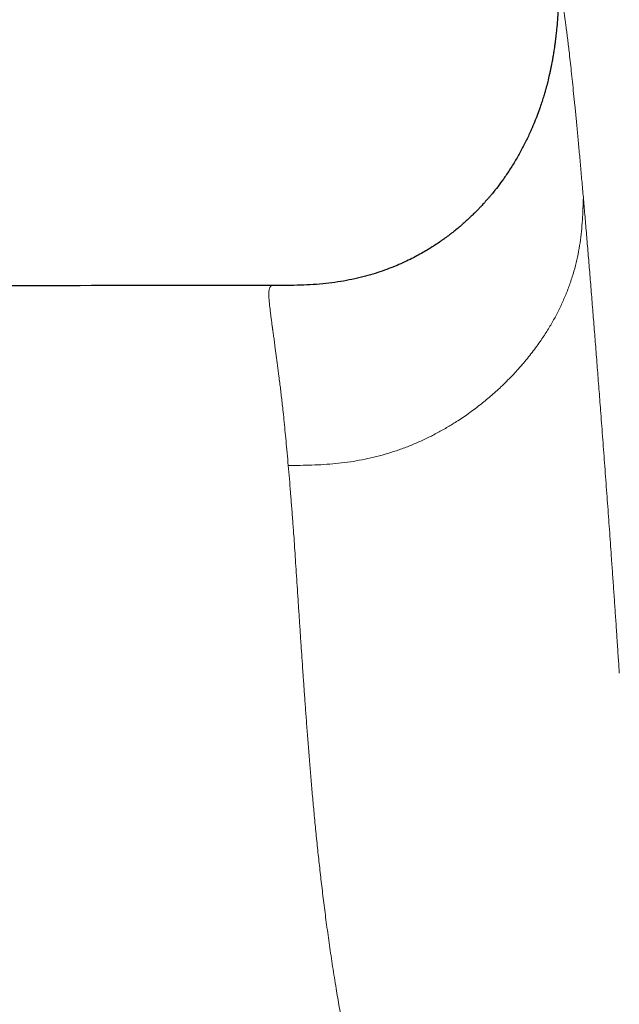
# Model space of a CAD drawing. Header units: millimetres. Extents: x 8 to 801, y 12 to 763.
# Tile 131 of 153: x 442 to 452, y 527 to 544. Entities that reach past the tile are written whole.
import ezdxf

# ---------------------------------------------------------------- set-up
doc = ezdxf.new("R2010")
doc.units = ezdxf.units.MM

msp = doc.modelspace()

# ---------------------------------------------------------------- linework, layer by layer
at = {"color": 7, "linetype": 'Continuous', "lineweight": 30}
msp.add_line((445.845, 539.103), (445.846, 539.103), dxfattribs=at)
at = {"color": 252, "linetype": 'Continuous', "lineweight": 0}
for points, knots in [([(451.08, 540.586), (451.071, 540.682), (451.054, 540.873), (451.03, 541.147), (451.006, 541.411), (450.982, 541.664), (450.959, 541.905), (450.937, 542.13), (450.916, 542.338), (450.896, 542.531), (450.877, 542.714), (450.858, 542.886), (450.843, 543.02), (450.831, 543.121), (450.822, 543.193), (450.814, 543.263), (450.805, 543.33), (450.797, 543.394), (450.789, 543.456), (450.781, 543.517), (450.772, 543.577), (450.764, 543.636), (450.756, 543.692), (450.748, 543.743), (450.739, 543.795), (450.731, 543.845), (450.722, 543.895), (450.713, 543.94), (450.705, 543.979), (450.697, 544.012), (450.691, 544.035), (450.687, 544.05), (450.685, 544.06), (450.682, 544.069), (450.68, 544.074), (450.68, 544.076)], [0, 0, 0, 0, 0.048777, 0.097838, 0.147168, 0.196522, 0.245891, 0.294933, 0.340973, 0.387013, 0.433071, 0.479166, 0.525317, 0.547686, 0.570039, 0.592378, 0.614705, 0.637024, 0.659335, 0.681641, 0.706174, 0.730707, 0.755242, 0.779435, 0.80238, 0.831059, 0.859739, 0.888426, 0.916074, 0.940079, 0.963764, 0.972875, 0.982976, 0.992054, 1, 1, 1, 1]), ([(446.111, 536.074), (446.177, 536.075), (446.31, 536.076), (446.51, 536.081), (446.71, 536.09), (446.91, 536.105), (447.108, 536.128), (447.306, 536.16), (447.501, 536.2), (447.694, 536.249), (447.885, 536.306), (448.072, 536.371), (448.255, 536.445), (448.433, 536.526), (448.608, 536.615), (448.778, 536.71), (448.957, 536.82), (449.143, 536.945), (449.335, 537.088), (449.519, 537.239), (449.701, 537.404), (449.881, 537.583), (450.056, 537.776), (450.219, 537.977), (450.36, 538.169), (450.479, 538.352), (450.581, 538.524), (450.673, 538.699), (450.756, 538.879), (450.83, 539.062), (450.894, 539.25), (450.948, 539.439), (450.992, 539.631), (451.025, 539.823), (451.048, 540.014), (451.064, 540.205), (451.073, 540.395), (451.078, 540.523), (451.08, 540.586)], [0, 0, 0, 0, 0.025004, 0.050006, 0.07501, 0.100012, 0.125008, 0.150006, 0.175007, 0.200007, 0.225003, 0.249992, 0.274977, 0.299968, 0.324971, 0.349983, 0.374996, 0.40625, 0.437497, 0.468746, 0.499997, 0.534998, 0.569997, 0.604998, 0.640005, 0.667512, 0.695014, 0.722509, 0.749999, 0.777992, 0.80599, 0.833991, 0.861992, 0.88999, 0.917491, 0.944994, 0.972496, 1, 1, 1, 1]), ([(451.08, 540.586), (451.088, 540.49), (451.105, 540.299), (451.13, 539.998), (451.156, 539.688), (451.183, 539.368), (451.21, 539.038), (451.237, 538.704), (451.264, 538.367), (451.291, 538.027), (451.318, 537.679), (451.346, 537.322), (451.375, 536.934), (451.407, 536.514), (451.441, 536.063), (451.469, 535.685), (451.491, 535.384), (451.507, 535.163), (451.523, 534.941), (451.538, 534.721), (451.555, 534.486), (451.573, 534.233), (451.592, 533.959), (451.611, 533.686), (451.627, 533.457), (451.639, 533.273), (451.649, 533.129), (451.658, 532.985), (451.668, 532.843), (451.677, 532.709), (451.683, 532.621), (451.685, 532.579)], [0, 0, 0, 0, 0.047864, 0.095682, 0.143478, 0.191271, 0.239085, 0.286941, 0.332121, 0.377376, 0.422725, 0.468185, 0.513774, 0.567632, 0.621177, 0.674438, 0.699457, 0.724422, 0.749337, 0.773929, 0.797499, 0.82694, 0.856365, 0.885777, 0.91407, 0.928742, 0.943347, 0.958774, 0.97345, 0.987191, 1, 1, 1, 1]), ([(446.111, 536.074), (446.104, 536.145), (446.092, 536.285), (446.074, 536.484), (446.056, 536.671), (446.038, 536.847), (446.022, 537), (446.007, 537.133), (445.994, 537.249), (445.981, 537.359), (445.967, 537.469), (445.949, 537.604), (445.929, 537.76), (445.907, 537.929), (445.889, 538.068), (445.874, 538.182), (445.862, 538.271), (445.854, 538.33), (445.849, 538.361), (445.848, 538.371), (445.847, 538.381), (445.845, 538.391), (445.844, 538.4), (445.839, 538.434), (445.832, 538.489), (445.822, 538.561), (445.814, 538.627), (445.807, 538.686), (445.8, 538.74), (445.795, 538.788), (445.791, 538.832), (445.788, 538.871), (445.785, 538.906), (445.784, 538.929), (445.784, 538.944), (445.784, 538.951), (445.784, 538.958), (445.784, 538.966), (445.784, 538.983), (445.786, 539.011), (445.79, 539.043), (445.798, 539.069), (445.809, 539.088), (445.823, 539.099), (445.835, 539.104), (445.843, 539.103), (445.845, 539.103)], [0, 0, 0, 0, 0.036392, 0.071825, 0.106292, 0.139789, 0.172314, 0.197186, 0.221454, 0.245119, 0.268898, 0.295011, 0.338463, 0.381821, 0.425074, 0.453558, 0.48199, 0.506963, 0.51023, 0.513496, 0.516762, 0.520026, 0.52329, 0.526553, 0.554624, 0.581804, 0.608094, 0.6335, 0.658023, 0.681667, 0.704437, 0.726908, 0.748465, 0.769113, 0.774413, 0.77965, 0.784825, 0.789962, 0.79708, 0.824686, 0.860198, 0.894736, 0.928306, 0.960916, 0.992574, 1, 1, 1, 1]), ([(446.917, 527.272), (446.897, 527.395), (446.858, 527.638), (446.805, 527.995), (446.757, 528.339), (446.714, 528.671), (446.675, 528.991), (446.64, 529.3), (446.606, 529.607), (446.575, 529.912), (446.546, 530.215), (446.519, 530.506), (446.495, 530.786), (446.471, 531.065), (446.449, 531.343), (446.428, 531.619), (446.408, 531.883), (446.39, 532.137), (446.373, 532.38), (446.356, 532.614), (446.341, 532.839), (446.325, 533.074), (446.309, 533.319), (446.292, 533.572), (446.276, 533.814), (446.261, 534.047), (446.246, 534.271), (446.232, 534.487), (446.218, 534.697), (446.203, 534.917), (446.186, 535.148), (446.167, 535.389), (446.149, 535.623), (446.13, 535.852), (446.117, 536), (446.111, 536.074)], [0, 0, 0, 0, 0.034087, 0.067297, 0.099658, 0.131196, 0.161933, 0.191891, 0.22109, 0.25236, 0.282775, 0.312369, 0.341173, 0.369217, 0.399658, 0.429239, 0.458003, 0.485995, 0.513258, 0.539836, 0.565775, 0.591119, 0.622582, 0.653244, 0.683196, 0.712529, 0.741333, 0.769701, 0.797725, 0.825495, 0.860187, 0.894802, 0.929521, 0.964527, 1, 1, 1, 1]), ([(455.844, 517.992), (455.729, 517.994), (455.497, 517.996), (455.142, 518.012), (454.779, 518.039), (454.408, 518.08), (454.057, 518.131), (453.73, 518.192), (453.426, 518.258), (453.121, 518.337), (452.814, 518.429), (452.514, 518.532), (452.22, 518.647), (451.934, 518.773), (451.651, 518.913), (451.372, 519.067), (451.098, 519.234), (450.831, 519.414), (450.571, 519.608), (450.32, 519.816), (450.078, 520.035), (449.845, 520.265), (449.622, 520.505), (449.41, 520.755), (449.208, 521.014), (449.018, 521.279), (448.837, 521.551), (448.668, 521.827), (448.509, 522.108), (448.35, 522.411), (448.193, 522.735), (448.039, 523.081), (447.899, 523.427), (447.77, 523.772), (447.648, 524.129), (447.534, 524.496), (447.426, 524.872), (447.33, 525.243), (447.242, 525.606), (447.163, 525.959), (447.092, 526.302), (447.028, 526.633), (446.97, 526.956), (446.934, 527.167), (446.917, 527.272)], [0, 0, 0, 0, 0.023516, 0.047735, 0.072617, 0.098126, 0.124225, 0.145114, 0.166316, 0.18782, 0.209608, 0.231652, 0.252745, 0.274039, 0.295524, 0.317175, 0.338973, 0.360899, 0.382943, 0.405091, 0.427327, 0.449631, 0.471983, 0.494368, 0.516775, 0.539188, 0.561589, 0.583956, 0.606277, 0.628539, 0.655152, 0.681618, 0.707911, 0.734007, 0.759875, 0.788539, 0.816845, 0.844754, 0.87222, 0.899206, 0.925208, 0.950679, 0.975605, 1, 1, 1, 1])]:
    msp.add_open_spline(points, degree=3, knots=knots, dxfattribs=at)
at = {"color": 7, "linetype": 'Continuous', "lineweight": 30}
for points, knots in [([(450.67, 544.061), (450.67, 544.056), (450.669, 544.03), (450.668, 543.988), (450.665, 543.936), (450.664, 543.895), (450.662, 543.863), (450.661, 543.838), (450.66, 543.817), (450.658, 543.793), (450.657, 543.764), (450.654, 543.725), (450.651, 543.677), (450.647, 543.622), (450.643, 543.567), (450.639, 543.515), (450.635, 543.468), (450.63, 543.425), (450.626, 543.383), (450.621, 543.338), (450.616, 543.288), (450.609, 543.233), (450.601, 543.172), (450.593, 543.112), (450.585, 543.061), (450.579, 543.02), (450.573, 542.984), (450.567, 542.951), (450.561, 542.915), (450.554, 542.875), (450.545, 542.826), (450.534, 542.773), (450.522, 542.718), (450.51, 542.663), (450.498, 542.61), (450.486, 542.56), (450.474, 542.514), (450.464, 542.474), (450.455, 542.442), (450.448, 542.416), (450.441, 542.392), (450.434, 542.364), (450.424, 542.332), (450.408, 542.278), (450.384, 542.201), (450.349, 542.096), (450.307, 541.98), (450.258, 541.854), (450.197, 541.71), (450.124, 541.552), (450.036, 541.38), (449.94, 541.211), (449.839, 541.049), (449.739, 540.901), (449.64, 540.768), (449.565, 540.674), (449.512, 540.61), (449.483, 540.576), (449.457, 540.546), (449.437, 540.524), (449.42, 540.504), (449.401, 540.482), (449.374, 540.454), (449.341, 540.418), (449.301, 540.377), (449.256, 540.331), (449.181, 540.257), (449.075, 540.159), (448.935, 540.039), (448.788, 539.926), (448.661, 539.835), (448.555, 539.765), (448.469, 539.712), (448.376, 539.657), (448.272, 539.599), (448.16, 539.542), (448.038, 539.484), (447.907, 539.427), (447.766, 539.372), (447.614, 539.319), (447.45, 539.27), (447.274, 539.225), (447.088, 539.186), (446.893, 539.155), (446.689, 539.13), (446.477, 539.114), (446.258, 539.106), (446.046, 539.104), (445.908, 539.104), (445.845, 539.104)], [0, 0, 0, 0, 0.002189, 0.011236, 0.018729, 0.024659, 0.029021, 0.032286, 0.035185, 0.037728, 0.042552, 0.047574, 0.054742, 0.062846, 0.0705, 0.07775, 0.084691, 0.090058, 0.095587, 0.101463, 0.108156, 0.115688, 0.124066, 0.132804, 0.139342, 0.144737, 0.149437, 0.153804, 0.158162, 0.163556, 0.170061, 0.177361, 0.184883, 0.192216, 0.199364, 0.206332, 0.212924, 0.218501, 0.222721, 0.226042, 0.228985, 0.232569, 0.236824, 0.241732, 0.254091, 0.267017, 0.283173, 0.300142, 0.317395, 0.34115, 0.365189, 0.389455, 0.413238, 0.436373, 0.456141, 0.475309, 0.481203, 0.487035, 0.492115, 0.495833, 0.498222, 0.501851, 0.506661, 0.512657, 0.51984, 0.528052, 0.536423, 0.558985, 0.581748, 0.604707, 0.62786, 0.639722, 0.652043, 0.665533, 0.680209, 0.696074, 0.712813, 0.730702, 0.749741, 0.769931, 0.791674, 0.814617, 0.838757, 0.864083, 0.890576, 0.917724, 0.946005, 0.975423, 1, 1, 1, 1]), ([(445.846, 539.102), (445.412, 539.103), (443.944, 539.106), (441.441, 539.098), (438.397, 539.077), (435.411, 539.044), (432.486, 538.998), (429.56, 538.941), (426.635, 538.872), (424.685, 538.816), (423.71, 538.788)], [0, 0, 0, 0, 0.058801, 0.198984, 0.339168, 0.471341, 0.603511, 0.735679, 0.867842, 1, 1, 1, 1])]:
    msp.add_open_spline(points, degree=3, knots=knots, dxfattribs=at)

doc.saveas('drawing.dxf')
